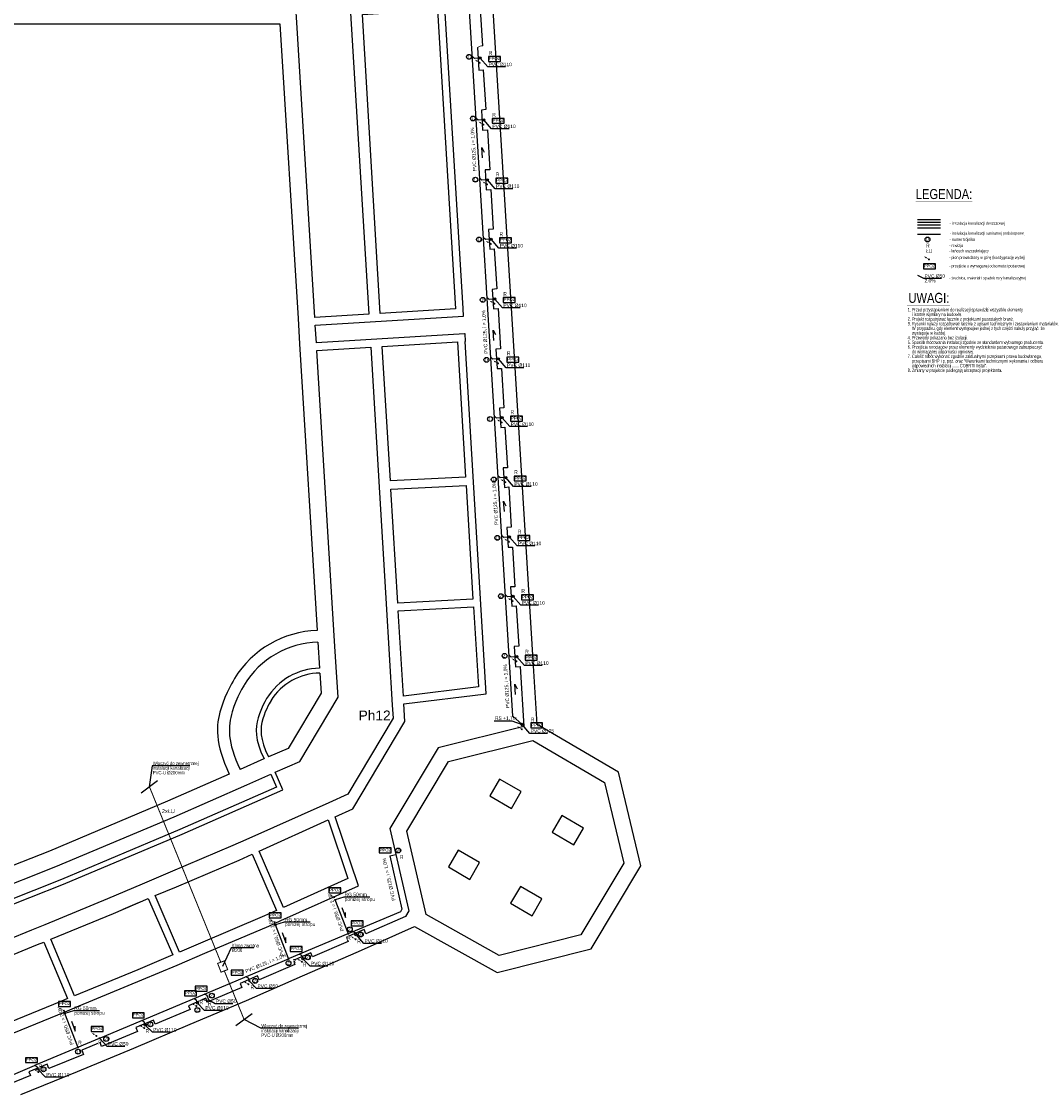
# Model space of a CAD drawing. Extents: x 480599 to 802090, y -87928 to 319597.
# Tile 49 of 50: x 703305 to 754342, y 223610 to 277372. Entities that reach past the tile are written whole.
import ezdxf

# ---------------------------------------------------------------- set-up
doc = ezdxf.new("R2010")
doc.units = 0
doc.header["$MEASUREMENT"] = 0
doc.layers.get('0').update_dxf_attribs({"color": 252, "linetype": 'CONTINUOUS'})
for name, color, linetype in [('#_inne_legenda', 21, 'CONTINUOUS'), ('#_kan_KS_opis', 21, 'CONTINUOUS'), ('#_kan_KS_pion', 56, 'CONTINUOUS'), ('#_kan_KS_pod stropem', 40, 'Kanalizacja sanit. podstr.'), ('#_kan_KS_symbole', 1, 'CONTINUOUS'), ('#_ZLEWNIA_2', 120, 'Kan. deszcz. podstrop.'), ('#_ZLEWNIA_3', 160, 'Kan. deszcz. podstrop.'), ('#_ZLEWNIA_4', 94, 'Kan. deszcz. podstrop.'), ('#_ZLEWNIA_5', 196, 'Kan. deszcz. podstrop.')]:
    doc.layers.add(name, color=color, linetype=linetype)
doc.layers.add('#_kan_piony_oznaczenia', color=3, linetype='CONTINUOUS', lineweight=0)
doc.styles.add('ARIAL', font='arial.ttf')
doc.styles.add('JTJ', font='arial.ttf', dxfattribs={"height": 100})
doc.styles.add('rys kanały(2007)$0$Arial$001', font='arial.ttf', dxfattribs={"height": 1.544418})
doc.styles.get("Standard").update_dxf_attribs({"font": 'arial.ttf'})
doc.styles.add('styl2', font='arial.ttf', dxfattribs={"height": 1})
doc.linetypes.add('Kan. deszcz. podstrop.', pattern='A,0.5,-0.2,["KD",Standard,S=0.1,R=0,X=-0.1,Y=-0.05],-0.2', length=0.9)
doc.linetypes.add('Kanalizacja sanit. podstr.', pattern='A,0.5,-0.2,["KS",ARIAL,S=0.1,R=0,X=-0.125,Y=-0.05],-0.2', length=0.9)

# ---------------------------------------------------------------- blocks, each defined once
blk = doc.blocks.new('rys kanały(2007)')
at = {"color": 250, "linetype": 'Continuous', "lineweight": 25}
for points in [[(3516.37, 1118.05), (3530.56, 1123.84), (3544.69, 1129.69), (3558.78, 1135.65), (3572.87, 1141.64), (3586.93, 1147.76), (3600.96, 1153.91), (3614.92, 1160.13), (3635.63, 1148.62), (3659.21, 1154.57), (3671.65, 1175.38), (3666.03, 1198.83), (3645.62, 1210.77), (3644.72, 1225.43), (3631.62, 1438.67)], [(3630.7, 1380.31), (3631.06, 1374.66), (3632.15, 1374.72), (3632.78, 1364.77), (3631.69, 1364.67), (3631.99, 1359.64), (3633.21, 1359.7), (3633.84, 1349.71), (3632.62, 1349.65), (3632.91, 1344.72), (3634.04, 1344.78), (3634.63, 1334.79), (3633.51, 1334.73), (3633.81, 1329.83), (3634.93, 1329.9), (3635.56, 1319.84), (3634.43, 1319.74), (3634.73, 1314.91), (3635.86, 1314.95), (3636.45, 1304.86), (3635.33, 1304.76), (3635.66, 1299.89), (3636.75, 1299.96), (3637.28, 1290.07), (3636.25, 1289.97), (3636.55, 1285.14), (3637.58, 1285.24), (3638.21, 1275.08), (3637.15, 1275.02), (3637.45, 1270.15), (3638.54, 1270.25), (3639.17, 1260.2), (3638.07, 1260.13), (3638.37, 1255.17), (3639.46, 1255.2), (3640.06, 1245.24), (3639, 1245.21), (3639.3, 1240.42), (3640.42, 1240.45), (3641.05, 1230.39), (3639.89, 1230.29), (3640.22, 1225.16), (3641.38, 1225.26), (3642.28, 1210.28), (3620.87, 1204.92), (3608.76, 1184.71), (3613.43, 1164.4), (3613.53, 1164.1), (3612.7, 1162.68), (3602.78, 1158.31), (3602.31, 1159.4), (3597.88, 1157.48), (3598.34, 1156.42), (3589.41, 1152.52), (3589.02, 1153.58), (3584.52, 1151.63), (3584.98, 1150.6), (3576.08, 1146.76), (3575.65, 1147.76), (3571.28, 1145.87), (3571.71, 1144.88), (3563.05, 1141.21), (3562.65, 1142.17), (3558.32, 1140.31), (3558.75, 1139.35), (3549.98, 1135.71), (3549.55, 1136.64), (3545.15, 1134.82), (3545.58, 1133.83), (3536.58, 1130.12), (3536.22, 1131.08), (3531.62, 1129.16), (3532.08, 1128.11), (3523.38, 1124.6), (3522.95, 1125.62), (3518.39, 1123.77), (3518.78, 1122.78), (3509.95, 1119.24)], [(3631.42, 1389.84), (3631.99, 1380.78)], [(3627.22, 1313.03), (3627.12, 1314.95), (3622.46, 1391.76), (3620.04, 1432.22), (3596.39, 1430.76), (3578.59, 1429.7), (3579.19, 1420.11)], [(3568.57, 1198.34), (3553.12, 1191.52), (3523.55, 1179.05), (3506.71, 1172.4), (3502.21, 1386.3), (3581.24, 1386.3), (3585.77, 1312.43), (3586.17, 1306.08), (3590.57, 1234.33)], [(3627.49, 1308.59), (3590.37, 1306.38), (3590.11, 1310.78), (3627.22, 1313.03)], [(3503.27, 1129), (3503.83, 1129.23), (3508.99, 1131.25), (3527.45, 1138.79), (3530.93, 1140.25), (3546.7, 1146.76), (3555.54, 1150.47), (3562.42, 1153.45), (3578.46, 1160.26), (3581.51, 1161.62), (3600.89, 1170.35), (3595.04, 1187.62), (3599.5, 1189.6), (3612.54, 1211.47), (3612.24, 1215.94), (3632.91, 1218.45), (3631.46, 1242.2), (3629.61, 1272.87), (3627.59, 1306.71), (3627.75, 1306.74), (3627.62, 1308.59), (3627.49, 1308.59)], [(3493.28, 1157.38), (3527.02, 1170.75), (3556.73, 1183.28), (3581.97, 1194.4), (3580.05, 1198.8), (3586.2, 1201.45), (3595.83, 1217.59), (3595.4, 1223.87), (3594.94, 1231.65), (3590.47, 1304.46), (3604, 1305.25), (3606.02, 1271.64), (3607.84, 1240.98), (3609.36, 1215.6), (3609.59, 1212.33), (3598.24, 1193.28), (3593.48, 1191.16), (3572.71, 1181.86), (3569.46, 1180.41), (3553.78, 1173.72), (3546.77, 1170.75), (3538.07, 1167.04), (3522.36, 1160.59), (3519.02, 1159.2), (3500.66, 1151.69)], [(3590.74, 1231.38), (3591.17, 1224.83), (3591.17, 1224.83)], [(3591.2, 1223.61), (3591.53, 1218.61), (3583.29, 1204.75), (3578.36, 1202.64)], [(3577.24, 1202.14), (3571.25, 1199.46), (3571.25, 1199.46)], [(3499.6, 1127.54), (3486.8, 1160), (3494.67, 1163.11), (3508.26, 1168.53), (3525.17, 1175.18), (3554.78, 1187.65), (3572.94, 1195.62), (3578.93, 1198.27), (3580.35, 1195.03), (3556.2, 1184.44), (3526.56, 1171.94), (3491.79, 1158.14), (3503.27, 1129)], [(3541.97, 1164.46), (3546.11, 1166.21), (3546.11, 1166.21)]]:
    blk.add_lwpolyline(points, dxfattribs=at)
for points in [[(3583.36, 1420.37), (3582.99, 1426.73), (3596.59, 1427.59), (3598.87, 1390.34), (3603.47, 1313.52), (3589.97, 1312.66), (3585.44, 1386.57), (3584.25, 1405.92)], [(3606.35, 1313.69), (3601.88, 1388.58), (3620.67, 1389.74), (3625.21, 1314.85)], [(3608.9, 1271.78), (3606.88, 1305.42), (3625.67, 1306.61), (3627.75, 1272.73)], [(3610.75, 1241.11), (3609.03, 1269.69), (3627.88, 1270.62), (3629.57, 1242.1)], [(3612.17, 1217.85), (3610.85, 1239.22), (3629.7, 1240.22), (3630.93, 1220.14)], [(3623.45, 1201.45), (3644.59, 1206.71), (3662.55, 1196.25), (3667.38, 1176.04), (3656.63, 1158.04), (3636.16, 1152.88), (3617.83, 1163.11), (3613.06, 1184.01)], [(3580.05, 1198.8), (3580.05, 1198.8)], [(3636.25, 1197.05), (3633.81, 1192.91), (3639.23, 1189.74), (3641.65, 1193.94)], [(3598.28, 1172.17), (3582.13, 1164.92), (3576.05, 1179.05), (3593.32, 1186.86)], [(3651.84, 1187.98), (3649.42, 1183.81), (3654.81, 1180.64), (3657.26, 1184.81)], [(3577.37, 1162.81), (3561.36, 1155.99), (3556.13, 1153.74), (3550.01, 1167.87), (3555.31, 1170.12), (3571.05, 1176.8), (3574.33, 1178.29), (3580.41, 1164.16)], [(3628.81, 1171.94), (3631.26, 1176.14), (3625.87, 1179.28), (3623.42, 1175.08)], [(3644.43, 1162.84), (3646.84, 1167.04), (3641.48, 1170.18), (3639, 1165.98)], [(3545.65, 1149.28), (3529.83, 1142.76), (3523.85, 1156.95), (3539.59, 1163.44), (3548.29, 1167.17), (3554.45, 1153.02)], [(3526.39, 1141.37), (3507.93, 1133.83), (3502.91, 1131.81), (3497.48, 1146.23), (3502.08, 1148.05), (3520.54, 1155.6), (3522.13, 1156.22), (3528.08, 1142.07)]]:
    blk.add_lwpolyline(points, close=True, dxfattribs=at)
at = {"color": 9, "linetype": 'Continuous', "lineweight": 5, "true_color": 0xb9b7b7}
blk.add_open_spline([(3632.02, 1380.78), (3631.56, 1380.74), (3631.13, 1380.61), (3630.76, 1380.31)], degree=3, dxfattribs=at)
at = {"color": 250, "linetype": 'Continuous', "lineweight": 25}
for points in [[(3590.6, 1234.3), (3582.1, 1234.03), (3574.29, 1229.53), (3569.86, 1222.25), (3569.86, 1222.25), (3565.43, 1215.01), (3564.93, 1206.01), (3568.57, 1198.34)], [(3590.77, 1231.38), (3583.23, 1231.19), (3576.28, 1227.18), (3572.34, 1220.73), (3572.34, 1220.73), (3568.41, 1214.31), (3568.01, 1206.31), (3571.25, 1199.49)], [(3591.17, 1224.83), (3585.77, 1224.77), (3580.78, 1221.92), (3577.97, 1217.32), (3577.97, 1217.32), (3575.12, 1212.73), (3574.89, 1206.97), (3577.27, 1202.14)], [(3591.26, 1223.61), (3586.24, 1223.58), (3581.61, 1220.96), (3578.99, 1216.7), (3578.99, 1216.7), (3576.38, 1212.43), (3576.15, 1207.1), (3578.4, 1202.64)]]:
    blk.add_open_spline(points, degree=3, knots=[0, 0, 0, 0, 0.125, 0.125, 0.125, 0.5625, 1, 1, 1, 1], dxfattribs=at)
at = {"color": 28, "true_color": 0x100f0d, "style": 'rys kanały(2007)$0$Arial$001'}
blk.add_text('Ph12', height=2.464, dxfattribs=at).set_placement((3600.94, 1211.78))
blk = doc.blocks.new('A$C49BE2B0F')
at = {"color": 0, "linetype": 'Continuous'}
blk.add_lwpolyline([(-156, -112), (-156, -360), (444, -360), (444, -112)], close=True, dxfattribs=at)
at = {"color": 0, "insert": (-133, -140), "char_height": 150, "width": 336.58, "attachment_point": 1}
blk.add_mtext('{\\fArial|b0|i0|c238|p34;PPOŻ}', dxfattribs=at)
blk = doc.blocks.new('*U1042')
at = {"layer": '#_kan_piony_oznaczenia'}
blk.add_hatch(color=256, dxfattribs=at).paths.add_polyline_path([(252, 37, 1), (302, 37, 1)])
at = {"layer": '#_kan_piony_oznaczenia', "const_width": 25}
blk.add_lwpolyline([(302, 37), (427, 37)], dxfattribs=at)
at = {"layer": '#_kan_piony_oznaczenia'}
blk.add_lwpolyline([(427, 37, 75, 0, 0), (559, 37, 0, 0, 0)], format="xyseb", dxfattribs=at)
blk.add_circle((277, 37), 25, dxfattribs=at)

msp = doc.modelspace()

# ---------------------------------------------------------------- linework, layer by layer
at = {"layer": '#_inne_legenda'}
for points in [[(727543.898, 275094.206), (726658.811, 275094.206), (726272.943, 275539.82)], [(727734.126, 271993.258), (726849.039, 271993.258), (726463.171, 272438.871)], [(727918.155, 268993.359), (727033.068, 268993.359), (726647.201, 269438.973)], [(728100.993, 266012.885), (727215.906, 266012.885), (726830.038, 266458.498)], [(749374.456, 264493.028), (748489.369, 264493.028), (748191.596, 264650.489)], [(728284.531, 263020.991), (727399.444, 263020.991), (727013.576, 263466.604)], [(728468.367, 260024.24), (727583.28, 260024.24), (727197.413, 260469.853)], [(728649.526, 257071.141), (727764.438, 257071.141), (727378.571, 257516.754)], [(728833.325, 254074.996), (727948.237, 254074.996), (727562.37, 254520.609)], [(729016.101, 251095.523), (728131.014, 251095.523), (727745.146, 251541.136)], [(729198.598, 248120.594), (728313.511, 248120.594), (727927.644, 248566.207)], [(729383.859, 245100.625), (728498.772, 245100.625), (728112.904, 245546.238)], [(726976.877, 242340.828), (727861.964, 242340.828), (728385.867, 242147.812)], [(729656.822, 241702.198), (728771.734, 241702.198), (728385.867, 242147.812)], [(720747.298, 233506.431), (719449.464, 233506.431), (719008.474, 233361.424)], [(717757.738, 232249.02), (716459.904, 232249.02), (716018.914, 232104.013)], [(721330.685, 231178.491), (720445.598, 231178.491), (720059.731, 231624.104)], [(718645.808, 230049.23), (717760.721, 230049.23), (717403.967, 230415.55)], [(715968.767, 228923.265), (715083.68, 228923.265), (714726.926, 229289.585)], [(713360.587, 227826.263), (712475.5, 227826.263), (712118.746, 228192.583)], [(713888.156, 228161.062), (713003.069, 228161.062), (712688.139, 228329.659)], [(707207.27, 227811.486), (705909.436, 227811.486), (705468.445, 227666.48)], [(710747.921, 226727.374), (709862.834, 226727.374), (709506.08, 227093.694)], [(708476.74, 226022.264), (707591.652, 226022.264), (707219.258, 226428.266)], [(705389.509, 224473.622), (704504.422, 224473.622), (704132.027, 224879.624)]]:
    msp.add_lwpolyline(points, dxfattribs=at)
at = {"layer": '#_inne_legenda', "flags": 128}
for points in [[(726402.387, 270535.621), (726361.717, 271054.721), (726483.55, 270829.29)], [(726963.352, 261391.221), (726922.682, 261910.32), (727044.515, 261684.89)], [(727489.253, 252818.397), (727448.583, 253337.496), (727570.416, 253112.065)], [(728052.024, 243644.544), (728011.354, 244163.644), (728133.187, 243938.213)], [(709303.469, 238728.288), (710119.786, 239340.525)], [(719348.796, 232980.774), (719527.013, 232476.094), (719529.288, 232732.331)], [(716359.236, 231723.363), (716537.454, 231218.684), (716539.728, 231474.92)], [(714046.237, 227063.346), (714862.554, 227675.584)], [(705808.767, 227285.83), (705986.985, 226781.15), (705989.26, 227037.387)]]:
    msp.add_lwpolyline(points, dxfattribs=at)
at = {"layer": '#_inne_legenda', "color": 10, "const_width": 10}
msp.add_lwpolyline([(748081.356, 268330.584), (750932.083, 268330.584)], dxfattribs=at)
at = {"layer": '#_inne_legenda', "color": 1, "const_width": 10, "elevation": 3278.167}
msp.add_lwpolyline([(747648.758, 263152.85), (749802.462, 263152.85)], dxfattribs=at)
at = {"layer": '#_inne_legenda'}
for centre in [(725718.391, 275598.423), (725914.716, 272512.626), (726036.981, 269445.121), (726220.833, 266448.108), (726406.161, 263427.049), (726590.822, 260416.841), (726772.529, 257454.806), (726958.315, 254426.261), (727137.808, 251500.317), (727316.852, 248581.689), (727500.521, 245587.657), (722173.028, 235835.074), (719749.429, 231884.279), (720290.759, 231627.329), (716677.294, 230193.034), (717645.53, 230482.601), (715006.763, 229302.918), (712839.537, 228563.119), (712109.489, 227843.477), (709760.48, 227126.218), (707549.694, 226392.142), (706138.655, 225758.453), (704407.451, 224876.192)]:
    msp.add_circle(centre, 121.946, dxfattribs=at)
at = {"layer": '#_kan_KS_opis'}
for points in [[(711741.998, 240082.885), (709848.104, 240082.885), (709695.632, 239022.409)], [(714935.864, 230956.292), (713809.98, 230956.292), (713380.464, 230023.893)], [(717181.741, 226931.584), (715287.847, 226931.584), (714454.396, 227369.465)]]:
    msp.add_lwpolyline(points, dxfattribs=at)
at = {"layer": '#_kan_KS_pion'}
for centre, radius in [((726272.943, 275539.82), 55), ((726463.171, 272438.871), 55), ((726647.201, 269438.973), 55), ((726830.038, 266458.498), 55), ((727013.576, 263466.604), 55), ((727197.413, 260469.853), 55), ((727378.571, 257516.754), 55), ((727562.37, 254520.609), 55), ((727745.146, 251541.136), 55), ((727927.644, 248566.207), 55), ((728112.904, 245546.238), 55), ((728385.867, 242147.812), 62.5), ((720059.731, 231624.104), 55), ((717403.967, 230415.55), 55), ((714726.926, 229289.585), 25), ((712118.746, 228192.583), 55), ((712688.139, 228329.659), 25), ((709506.08, 227093.694), 55), ((704132.027, 224879.624), 55)]:
    msp.add_circle(centre, radius, dxfattribs=at)
at = {"layer": '#_kan_KS_pod stropem', "ltscale": 1000}
for p, q in [((748188.296, 266723.142), (749337.799, 266723.142)), ((702560.336, 224468.721), (703964.217, 225059.194))]:
    msp.add_line(p, q, dxfattribs=at)
at = {"layer": '#_kan_KS_pod stropem', "ltscale": 1000, "flags": 128}
for points in [[(727913.217, 242565.824), (725160.414, 287439.832), (725054.478, 287533.521), (724895.175, 287523.749)], [(726272.943, 275539.82), (725991.668, 275522.565), (725885.733, 275616.254), (725885.733, 275616.254)], [(726463.171, 272438.871), (726181.896, 272421.616), (726075.961, 272515.306), (726075.961, 272515.306)], [(726647.201, 269438.973), (726365.926, 269421.718), (726259.99, 269515.407), (726259.99, 269515.407)], [(726830.038, 266458.498), (726548.763, 266441.243), (726442.828, 266534.933), (726442.828, 266534.933)], [(727013.576, 263466.604), (726732.301, 263449.349), (726626.366, 263543.038), (726626.366, 263543.038)], [(727197.413, 260469.853), (726916.138, 260452.598), (726810.202, 260546.288), (726810.202, 260546.288)], [(727378.571, 257516.754), (727097.296, 257499.499), (726991.361, 257593.188), (726991.361, 257593.188)], [(727562.37, 254520.609), (727281.095, 254503.354), (727175.16, 254597.044), (727175.16, 254597.044)], [(727745.146, 251541.136), (727463.871, 251523.882), (727357.936, 251617.571), (727357.936, 251617.571)], [(727927.644, 248566.207), (727646.369, 248548.952), (727540.433, 248642.642), (727540.433, 248642.642)], [(728112.904, 245546.238), (727831.629, 245528.983), (727725.694, 245622.672), (727725.694, 245622.672)], [(727913.217, 242565.824), (728385.867, 242147.812)], [(721750.907, 235567.277), (722362.423, 232904.367), (722292.626, 232768.134), (719694.588, 231675.398)], [(721750.907, 235567.277), (722052.943, 235634.687)], [(719662.439, 231688.988), (719008.474, 233361.424)], [(716672.879, 230431.578), (716018.914, 232104.013)], [(720030.617, 231703.396), (719905.393, 231764.062)], [(719648.499, 231656.012), (716705.028, 230417.987)], [(720059.731, 231624.104), (720030.617, 231703.396)], [(716658.955, 230398.609), (707242.302, 226437.959)], [(717345.74, 230574.135), (717220.516, 230634.801)], [(717403.967, 230415.55), (717345.74, 230574.135)], [(714668.699, 229448.171), (714543.476, 229508.837)], [(714726.926, 229289.585), (714668.699, 229448.171)], [(712597.34, 228576.956), (712472.116, 228637.622)], [(712688.139, 228329.659), (712597.34, 228576.956)], [(712060.519, 228351.168), (711935.295, 228411.834)], [(712118.746, 228192.583), (712060.519, 228351.168)], [(706122.41, 225994.044), (705468.445, 227666.48)], [(709447.853, 227252.279), (709322.629, 227312.945)], [(709506.08, 227093.694), (709447.853, 227252.279)], [(707196.213, 226418.573), (703964.217, 225059.194)], [(704089.441, 224998.528), (703964.217, 225059.194)], [(704132.027, 224879.624), (704089.441, 224998.528)]]:
    msp.add_lwpolyline(points, dxfattribs=at)
at = {"layer": '#_kan_KS_pod stropem', "ltscale": 1000}
for centre in [(719008.474, 233361.424), (716018.914, 232104.013), (719671.543, 231665.705), (716681.984, 230408.294), (705468.445, 227666.48), (707219.258, 226428.266), (706131.515, 225970.761)]:
    msp.add_circle(centre, 25, dxfattribs=at)
at = {"layer": '#_ZLEWNIA_2', "linetype": 'Kan. deszcz. podstrop.', "ltscale": 1000}
msp.add_line((748188.296, 267030.306), (749337.799, 267030.306), dxfattribs=at)
at = {"layer": '#_ZLEWNIA_2', "linetype": 'Kan. deszcz. podstrop.', "ltscale": 1000, "const_width": 50}
for points in [[(709711.628, 239034.406), (713287.502, 230239.465)], [(713464.228, 229804.804), (714454.396, 227369.465)]]:
    msp.add_lwpolyline(points, dxfattribs=at)
msp.add_lwpolyline([(713297.817, 229741.179), (713630.64, 229868.428), (713463.111, 230306.606), (713130.288, 230179.357)], close=True, dxfattribs=at)
at = {"layer": '#_ZLEWNIA_3', "ltscale": 1000}
msp.add_line((748188.296, 267179.872), (749337.799, 267179.872), dxfattribs=at)
at = {"layer": '#_ZLEWNIA_4', "ltscale": 1000}
msp.add_line((748188.296, 267322.154), (749337.799, 267322.154), dxfattribs=at)
at = {"layer": '#_ZLEWNIA_5', "ltscale": 1000}
msp.add_line((748188.296, 267450.732), (749337.799, 267450.732), dxfattribs=at)

# ---------------------------------------------------------------- block references
at = {"layer": '#_inne_legenda', "xscale": 200, "yscale": 200, "zscale": 200}
msp.add_blockref('rys kanały(2007)', (0, 0), dxfattribs=at)
at = {"layer": '#_kan_KS_opis', "color": 1, "linetype": 'Continuous', "ltscale": 0.2}
for p in [(726849.85, 275729.07), (727040.078, 272628.122), (727224.107, 269628.223), (727406.945, 266647.749), (748630.26, 265342.824), (727590.483, 263655.854), (727774.319, 260659.104), (727955.477, 257706.004), (728139.276, 254709.86), (728322.053, 251730.387), (728504.55, 248755.458), (728689.811, 245735.488), (728962.773, 242337.062), (721376.612, 236076.614), (718856.558, 234078.36), (715866.998, 232820.949), (719970.55, 232419.848), (716911.572, 231142.696), (713969.548, 229946.678), (712163.173, 229145.516), (711626.352, 228919.729), (705316.529, 228383.415), (709013.685, 227820.84), (706949.748, 227129.508), (703655.273, 225567.089)]:
    msp.add_blockref('A$C49BE2B0F', p, dxfattribs=at)
at = {"layer": '#_kan_piony_oznaczenia'}
for p, rotation in [((726502.94, 275191.924), 148.1733028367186), ((726693.168, 272090.975), 148.1733028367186), ((726877.197, 269091.077), 148.1733028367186), ((727060.035, 266110.602), 148.1733028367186), ((749004.757, 265336.451), 148.1733028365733), ((727243.573, 263118.708), 148.1733028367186), ((727427.409, 260121.957), 148.1733028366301), ((727608.568, 257168.858), 148.1733028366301), ((727792.366, 254172.713), 148.1733028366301), ((727975.143, 251193.241), 148.1733028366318), ((728157.64, 248218.311), 148.1733028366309), ((728342.901, 245198.342), 148.1733028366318), ((728615.864, 241799.916), 148.1733028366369), ((719221.788, 233384.342), 148.1733028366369), ((716232.228, 232126.931), 148.1733028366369), ((720289.727, 231276.208), 148.1733028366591), ((717604.85, 230146.947), 148.1733028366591), ((714927.809, 229020.982), 148.1733028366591), ((705681.76, 227689.398), 148.1733028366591), ((712319.629, 227923.98), 148.1733028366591), ((712856.45, 228149.767), 148.1733028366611), ((709706.963, 226825.091), 148.1733028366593), ((707314.978, 226435.49), 148.1733028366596), ((704406.093, 224622.649), 148.1733028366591)]:
    msp.add_blockref('*U1042', p, dxfattribs=dict(at, rotation=rotation))

# ---------------------------------------------------------------- texts
at = {"layer": '#_inne_legenda', "style": 'JTJ', "width": 0.7}
for s, p in [('- instalacja kanalizacji deszczowej', (749790.174, 267185.631)), ('- instalacja kanalizacji sanitarnej podstropowej', (749794.608, 266697.427)), ('- rewizja', (749772.301, 266078.651)), ('- numer trójnika ', (749790.174, 266374.341)), ('- łańcuch uszczelniający', (749772.301, 265806.541)), ('- pion prowadzony w górę (kondygnację wyżej)', (749772.301, 265472.888)), ('- przejście o wymaganej odporności pożarowej', (749771.916, 265050.53)), ('- średnica, materiał i spadek rury kanalizacyjnej', (749771.916, 264445.858))]:
    msp.add_text(s, height=150, dxfattribs=at).set_placement(p)
at = {"layer": '#_inne_legenda', "char_height": 175, "attachment_point": 1, "line_spacing_factor": 0.8, "style": 'JTJ'}
for s, insert, width in [('{\\W0.8;11}', (725626.102, 275687.881), 1086.36927), ('{\\W0.8;PVC %%C110}', (726698.855, 275306.449), 2133.88011), ('{\\W0.8;12}', (725816.682, 272610.154), 1086.36927), ('{\\W0.8;PVC %%C110}', (726889.084, 272205.501), 2133.88011), ('{\\W0.8;13}', (725936.996, 269538.027), 1086.36927), ('{\\W0.8;PVC %%C110}', (727073.113, 269205.602), 2133.88011), ('{\\W0.8;14}', (726123.252, 266538.413), 1086.36927), ('{\\W0.8;PVC %%C110}', (727255.951, 266225.128), 2133.88011), ('\\W0.8;PVC %%C50\\P2,0%', (748529.414, 264705.271), 2133.88011), ('{\\W0.8;15}', (726303.61, 263518.277), 1086.36927), ('{\\W0.8;PVC %%C110}', (727439.489, 263233.233), 2133.88011), ('{\\W0.7;1. Przed przystapieniem do realizacji sprawdzić wszystkie elementy\\P    i istotne wymiary na budowie.\\P2. Projekt rozpatrywać łącznie z projektami pozostałych branż.\\P3. Rysunki należy rozpatrywać łącznie z opisem technicznym i zestawieniem materiałów. \\P    W przypadku, gdy element występujew jednej z tych części należy przyjąć, że \\P    wystepuje w każdej.\\P4. Przewody pokazano bez izolacji.\\P5. Sposób mocowania instalacji zgodnie ze standardem wybranego producenta.\\P6. Przejścia rurociągów przez elementy wydzielenia pożarowego zabezpieczyć \\P    do wymaganej odporności ogniowej.\\P7. Całość robót wykonać zgodnie zaktualnymi przepisami prawa budowlanego,\\P    przepisami BHP i p. poż. oraz "Warunkami technicznymi wykonania i odbioru\\P    odpowiednich instalacji ...... COBRTI Instal".\\P8. Zmiany w projekcie podlegają akceptacji projektanta.}', (747686.668, 263017.217), 6932.71706), ('{\\W0.8;16}', (726491.182, 260504.144), 1086.36927), ('{\\W0.8;PVC %%C110}', (727623.325, 260236.483), 2133.88011), ('{\\W0.8;17}', (726672.986, 257534.083), 1086.36927), ('{\\W0.8;PVC %%C110}', (727804.483, 257283.384), 2133.88011), ('{\\W0.8;18}', (726860.637, 254522.578), 1086.36927), ('{\\W0.8;PVC %%C110}', (727988.282, 254287.239), 2133.88011), ('{\\W0.8;19}', (727035.268, 251592.425), 1086.36927), ('{\\W0.8;PVC %%C110}', (728171.058, 251307.766), 2133.88011), ('{\\W0.8;20}', (727224.174, 248675.519), 1086.36927), ('{\\W0.8;PVC %%C110}', (728353.556, 248332.837), 2133.88011), ('{\\W0.8;21}', (727404.546, 245684.574), 1086.36927), ('{\\W0.8;PVC %%C110}', (728538.816, 245312.867), 2133.88011), ('{\\W0.8;RS +1,7m}', (727016.922, 242553.07), 2133.88011), ('{\\W0.8;PVC %%C125}', (728811.779, 241914.441), 2133.88011), ('{\\W0.8;29}', (722078.429, 235927.975), 1086.36927), ('{\\W0.8;RG 50mm poniżej stropu}', (719489.509, 233718.673), 1314.47334), ('{\\W0.8;RG 50mm poniżej stropu}', (716499.949, 232461.263), 1314.47334), ('{\\W0.8;27}', (719654.83, 231977.181), 1086.36927), ('{\\W0.8;28}', (720196.16, 231720.231), 1086.36927), ('{\\W0.8;PVC %%C110}', (720485.643, 231390.734), 2133.88011), ('{\\W0.8;25}', (716582.694, 230285.936), 1086.36927), ('{\\W0.8;26}', (717550.93, 230575.503), 1086.36927), ('{\\W0.8;PVC %%C110}', (717800.766, 230261.473), 2133.88011), ('{\\W0.8;24}', (714912.164, 229395.819), 1086.36927), ('{\\W0.8;PVC %%C50}', (715123.725, 229135.508), 2133.88011), ('{\\W0.8;23}', (712744.937, 228656.021), 1086.36927), ('{\\W0.8;RG 50mm poniżej stropu}', (705949.48, 228023.729), 1314.47334), ('{\\W0.8;PVC %%C110}', (712515.545, 228038.506), 2133.88011), ('{\\W0.8;PVC %%C50}', (713043.114, 228373.305), 2133.88011), ('{\\W0.8;22}', (712014.89, 227936.379), 1086.36927), ('{\\W0.8;21}', (709665.88, 227219.12), 1086.36927), ('{\\W0.8;PVC %%C110}', (709902.878, 226939.616), 2133.88011), ('{\\W0.8;20}', (707455.095, 226485.044), 1086.36927), ('{\\W0.8;19}', (706044.055, 225851.355), 1086.36927), ('{\\W0.8;PVC %%C50}', (707631.697, 226234.507), 2133.88011), ('{\\W0.8;18}', (704312.852, 224969.093), 1086.36927), ('{\\W0.8;PVC %%C110}', (704544.467, 224685.865), 2133.88011)]:
    msp.add_mtext(s, dxfattribs=dict(at, insert=insert, width=width))
at = {"layer": '#_inne_legenda', "char_height": 175, "width": 2133.88011, "attachment_point": 1, "line_spacing_factor": 0.8, "style": 'JTJ'}
for s, insert, rotation in [('{\\W0.8;PVC %%C125, i = 1,0%}', (725921.308, 269863.141), 93.3844286), ('{\\W0.8;PVC %%C125, i = 1,0%}', (726482.273, 260718.741), 93.3844286), ('{\\W0.8;PVC %%C125, i = 1,0%}', (727008.174, 252145.917), 93.3844286), ('{\\W0.8;PVC %%C125, i = 1,0%}', (727570.946, 242972.064), 93.3844286), ('{\\W0.8;PVC %%C125, i = 1,0%}', (721869.144, 233303.613), 103.0390316), ('{\\W0.8;PVC %%C50, i = 2,0%}', (719295.244, 231768.703), 109.1475328), ('{\\W0.8;PVC %%C50, i = 2,0%}', (716305.685, 230511.292), 109.1475328), ('{\\W0.8;PVC %%C125, i = 1,0%}', (714491.287, 229855.736), 22.3777473), ('{\\W0.8;PVC %%C50, i = 2,0%}', (705755.216, 226073.758), 109.1475328)]:
    msp.add_mtext(s, dxfattribs=dict(at, insert=insert, rotation=rotation))
at = {"layer": '#_inne_legenda', "color": 252, "char_height": 500, "width": 3564.62187, "attachment_point": 1, "line_spacing_factor": 0.8, "style": 'styl2'}
for s, insert in [('\\C1;\\W0.8;LEGENDA:', (748095.967, 268974.634)), ('{\\W0.8;\\C1;UWAGI:}', (747725.189, 263773.736, 3278.167))]:
    msp.add_mtext(s, dxfattribs=dict(at, insert=insert))
at = {"layer": '#_kan_KS_opis', "char_height": 175, "width": 2763.68388, "attachment_point": 1, "line_spacing_factor": 0.8, "style": 'JTJ'}
for s, insert in [('\\W0.7;Włączyć do zewnętrznej \\Pinstalacji kanalizacji\\PPVC-U %%C200mm', (709880.418, 240289.37)), ('\\W0.7;Klapa zwrotna\\P%%c200', (713842.294, 231162.778)), ('\\W0.7;Włączyć do zewnętrznej \\Pinstalacji kanalizacji\\PPVC-U %%C200mm', (715320.161, 227138.07))]:
    msp.add_mtext(s, dxfattribs=dict(at, insert=insert))
at = {"layer": '#_kan_KS_opis', "color": 1, "linetype": 'Continuous', "ltscale": 0.2, "insert": (710334.703, 237908.714), "char_height": 200, "width": 2133.88011, "attachment_point": 1, "line_spacing_factor": 0.8, "style": 'JTJ'}
msp.add_mtext('\\W0.8;2xŁU', dxfattribs=at)
at = {"layer": '#_kan_KS_symbole', "insert": (748612.622, 266239.223), "char_height": 200, "width": 64.04224, "attachment_point": 1, "style": 'JTJ', "bg_fill": 3, "box_fill_scale": 1, "bg_fill_color": 256, "bg_fill_transparency": 3935952}
msp.add_mtext('{\\W0.7;R}', dxfattribs=at)

# ---------------------------------------------------------------- next in the draw order: linework, layer by layer
at = {"layer": '#_inne_legenda'}
msp.add_circle((748678.929, 266446.935), 121.946, dxfattribs=at)

# ---------------------------------------------------------------- next in the draw order: texts
at = {"layer": '#_inne_legenda', "insert": (748576.378, 266538.164), "char_height": 175, "width": 1086.36927, "attachment_point": 1, "line_spacing_factor": 0.8, "style": 'JTJ'}
msp.add_mtext('{\\W0.8;15}', dxfattribs=at)
at = {"layer": '#_kan_KS_symbole', "char_height": 200, "width": 64.04224, "attachment_point": 1, "style": 'JTJ', "bg_fill": 3, "box_fill_scale": 1, "bg_fill_color": 256, "bg_fill_transparency": 3935952}
for s, insert in [('{\\W0.7;R}', (726708.986, 275895.75)), ('{\\W0.7;R}', (726884.073, 272791.391)), ('{\\W0.7;R}', (727065.545, 269805.916)), ('{\\W0.7;R}', (727249.847, 266814.379)), ('{\\W0.7;ŁU}', (748612.622, 265967.113)), ('{\\W0.7;R}', (727438.389, 263811.51)), ('{\\W0.7;R}', (727620.298, 260849.119)), ('{\\W0.7;R}', (727799.041, 257891.804)), ('{\\W0.7;R}', (727982.288, 254894.694)), ('{\\W0.7;R}', (728165.946, 251908.931)), ('{\\W0.7;R}', (728344.001, 248938.549)), ('{\\W0.7;R}', (728537.807, 245891.001)), ('{\\W0.7;R}', (728812.875, 242494.656)), ('{\\W0.7;R}', (722259.803, 235610.797)), ('{\\W0.7;R}', (719620.043, 231558.461)), ('{\\W0.7;R}', (720122.648, 231393.089)), ('{\\W0.7;R}', (716881.386, 230392.939)), ('{\\W0.7;R}', (717399.032, 230218.769)), ('{\\W0.7;R}', (714776.091, 229085.008)), ('{\\W0.7;R}', (712221.247, 228332.934)), ('{\\W0.7;R}', (712647.827, 228267.881)), ('{\\W0.7;R}', (709520.02, 226888.209)), ('{\\W0.7;R}', (706148.423, 226303)), ('{\\W0.7;R}', (707143.721, 226311.876)), ('{\\W0.7;R}', (704173.077, 225127.104))]:
    msp.add_mtext(s, dxfattribs=dict(at, insert=insert))

doc.saveas('drawing.dxf')
